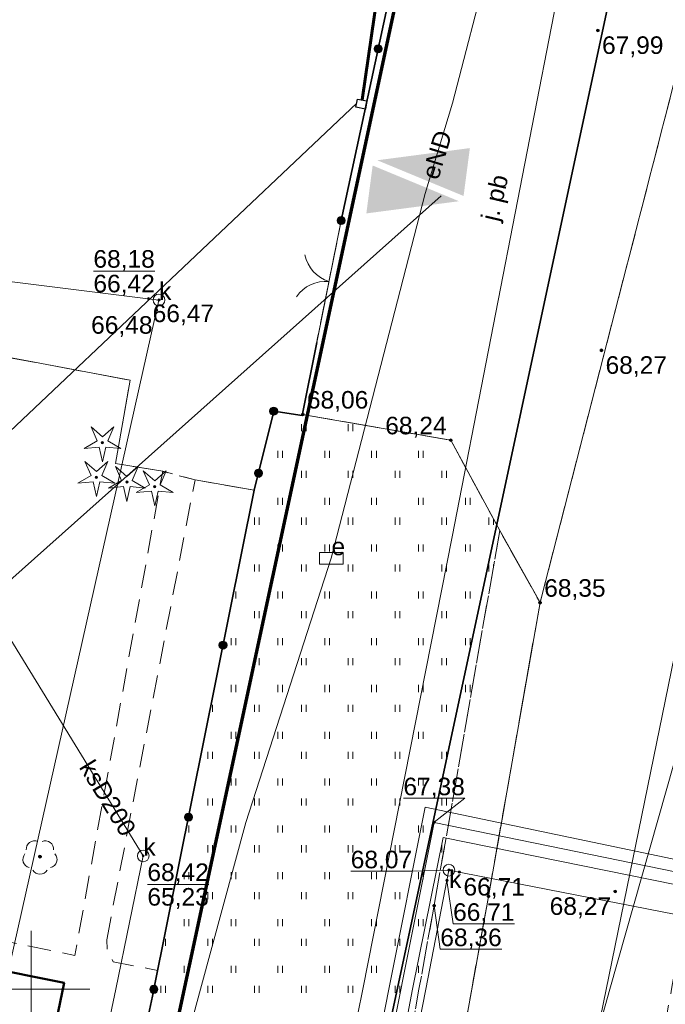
# Model space of a CAD drawing. Header units: millimetres. Extents: x 6501010 to 6502959, y 5884302 to 5886510.
# Tile 11 of 43: x 6502250 to 6502277, y 5885249 to 5885291. Entities that reach past the tile are written whole.
import ezdxf
from ezdxf.enums import TextEntityAlignment as Align

# ---------------------------------------------------------------- set-up
doc = ezdxf.new("R2010")
doc.units = ezdxf.units.MM
for name, pattern in [('ACAD_ISO06W100', [37.5, 24, -3, 0.5, -3, 0.5, -3, 0.5, -3]), ('BUUT04', [200000, 0, -100000, 0, -100000]), ('EGBU01', [2, 0.5, -0.5, 0.5, -0.5]), ('OTKC_A05', [1.5, 1, -0.5]), ('OTKJ_A05', [2, 1.5, -0.5]), ('OTKU_A05', [2, 1.5, -0.5]), ('OTZT_A05', [1.5, 1, -0.5])]:
    doc.linetypes.add(name, pattern=pattern)
for name, color, linetype, lineweight in [('!!!_elektryczne', 12, 'Continuous', 18), ('!A_aktualizacja NN_syl', 12, 'Continuous', 30), ('!A_granica opracowania', 12, 'Continuous', 40), ('!A_opis', 7, 'Continuous', 25), ('Budynki EGiB', 9, 'Continuous', 0), ('Działki', 9, 'Continuous', 0), ('isa_V10520003E16E075_TUsr', 9, 'Continuous', 25), ('isa_V10520003E16E075_TUsr_19165818BF56C1D4', 9, 'OTKJ_A05', 25), ('Komunikacja (linie)', 9, 'Continuous', 0), ('Komunikacja (obszary)', 9, 'Continuous', 0), ('Krzyże', 9, 'Continuous', 0), ('Ogrodzenia', 9, 'Continuous', 0), ('Pikiety', 9, 'Continuous', 0), ('Przewody ciepłownicze', 9, 'Continuous', 0), ('Przewody elektroenergetyczne', 9, 'Continuous', 0), ('Przewody kanalizacyjne', 9, 'Continuous', 0), ('Punkty o określonej wysokości', 9, 'Continuous', 0), ('Urządzenia towarzyszące (linie)', 9, 'Continuous', 0), ('Urządzenia związane z siecią (punkty)', 9, 'Continuous', 0), ('Użytki gruntowe', 9, 'Continuous', 0), ('Zagospodarowanie terenu (obszary)', 9, 'Continuous', 0), ('Zagospodarowanie terenu (punkty)', 9, 'Continuous', 0), ('Zakres zamówienia', 9, 'Continuous', 0)]:
    doc.layers.add(name, color=color, linetype=linetype, lineweight=lineweight)
doc.styles.add('DOMYSLNA_CZCIONKA', font='arial.ttf')

# ---------------------------------------------------------------- blocks, each defined once
blk = doc.blocks.new('OTRS_P05')
at = {"layer": 'isa_V10520003E16E075_TUsr', "true_color": 0x0a0909, "transparency": 33554687}
h = blk.add_hatch(color=18, dxfattribs=at)
h.dxf.hatch_style = 1
h.paths.add_polyline_path([(0.09, 0, 1), (-0.09, 0, 1)])
at = {"layer": 'isa_V10520003E16E075_TUsr', "color": 18, "true_color": 0x0a0909}
blk.add_lwpolyline([(0.09, 0, 1), (-0.09, 0, 1)], format="xyb", close=True, dxfattribs=at)
at = {"layer": 'isa_V10520003E16E075_TUsr_19165818BF56C1D4', "color": 18, "true_color": 0x0a0909}
blk.add_circle((0, 0), 0.09, dxfattribs=at)
blk = doc.blocks.new('OTZL_P05')
at = {"layer": 'isa_V10520003E16E075_TUsr', "true_color": 0x008000, "transparency": 33554687}
h = blk.add_hatch(color=96, dxfattribs=at)
h.dxf.hatch_style = 1
h.paths.add_polyline_path([(0.1, 0, 1), (-0.1, 0, 1)])
h.paths.add_polyline_path([(0.01, 0, 1), (-0.01, 0, 1)], flags=16)
at = {"color": 96, "linetype": 'Continuous', "lineweight": 18, "true_color": 0x008000}
blk.add_circle((0, 0), 0.01, dxfattribs=at)
for centre, start, end in [((-0.47, 0.647), 66, 186), ((0.47, 0.647), 354, 114), ((-0.761, -0.247), 138, 258), ((0.761, -0.247), 282, 42), ((0, -0.8), 210, 330)]:
    blk.add_arc(centre, 0.7, start, end, dxfattribs=at)
at = {"layer": 'isa_V10520003E16E075_TUsr', "color": 96, "true_color": 0x008000}
for points in [[(0.1, 0, 1), (-0.1, 0, 1)], [(0.01, 0, 1), (-0.01, 0, 1)]]:
    blk.add_lwpolyline(points, format="xyb", close=True, dxfattribs=at)
at = {"layer": 'isa_V10520003E16E075_TUsr_19165818BF56C1D4', "color": 96, "true_color": 0x008000}
blk.add_circle((0, 0), 0.1, dxfattribs=at)
blk = doc.blocks.new('OTZG_P05')
at = {"linetype": 'ByBlock', "lineweight": 18, "true_color": 0x008000}
blk.add_hatch(color=96, dxfattribs=at).paths.add_polyline_path([(-0.1, 0, 1), (0.1, 0, 1)])
at = {"color": 96, "lineweight": 18, "true_color": 0x008000}
blk.add_lwpolyline([(-0.974, 1.341), (0, 0.48), (0.974, 1.341), (0.457, 0.148), (1.576, -0.512), (0.282, -0.389), (0, -1.658), (-0.282, -0.389), (-1.576, -0.512), (-0.457, 0.148), (-0.974, 1.341)], dxfattribs=at)
blk.add_circle((0, 0), 0.1, dxfattribs=at)
blk = doc.blocks.new('SUKS_P05')
at = {"color": 36, "linetype": 'Continuous', "lineweight": 18, "true_color": 0x803300}
blk.add_circle((0, 0), 0.5, dxfattribs=at)
blk = doc.blocks.new('SUES_P05')
at = {"color": 1, "linetype": 'Continuous', "lineweight": 18, "true_color": 0xff0000}
blk.add_lwpolyline([(-1, 0.5), (-1, -0.5), (1, -0.5), (1, 0.5)], close=True, dxfattribs=at)
blk = doc.blocks.new('SUPS01_05')
at = {"lineweight": 18}
h = blk.add_hatch(color=9, dxfattribs=at)
h.dxf.hatch_style = 1
h.paths.add_polyline_path([(-0.09, 0, 1), (0.09, 0, 1)])
at = {"color": 9, "lineweight": 18}
blk.add_circle((0, 0), 0.09, dxfattribs=at)
blk = doc.blocks.new('SUPS01_02')
at = {"lineweight": 18, "true_color": 0xd200d2}
h = blk.add_hatch(color=212, dxfattribs=at)
h.dxf.hatch_style = 1
h.paths.add_polyline_path([(-0.09, 0, 1), (0.09, 0, 1)])
at = {"color": 18, "lineweight": 18, "true_color": 0x0a0909}
blk.add_circle((0, 0), 0.09, dxfattribs=at)
blk = doc.blocks.new('OTOO_L05')
at = {"linetype": 'BUUT04', "lineweight": 18, "true_color": 0x000000}
h = blk.add_hatch(color=18, dxfattribs=at)
h.dxf.hatch_style = 1
h.paths.add_polyline_path([(-0.58, 0, 1), (0.58, 0, 1)])
at = {"color": 18, "true_color": 0x0a0909}
blk.add_circle((0, 0), 0.58, dxfattribs=at)
blk = doc.blocks.new('KTOK02')
at = {"color": 18, "lineweight": 18, "true_color": 0x0a0909}
for centre, radius, start, end in [((-5.07, -0.56), 5.1, 6.3347, 66.4773), ((5.06, -0.56), 5.09, 113.4578, 173.7302)]:
    blk.add_arc(centre, radius, start, end, dxfattribs=at)

msp = doc.modelspace()

# ---------------------------------------------------------------- hatches: boundary and pattern name
at = {"layer": '!A_opis', "linetype": 'Continuous'}
for points in [[(6502264.771, 5885285.421), (6502268.456, 5885283.895), (6502268.725, 5885285.941)], [(6502268.259, 5885283.671), (6502264.574, 5885285.197), (6502264.305, 5885283.15)]]:
    msp.add_hatch(color=12, dxfattribs=at).paths.add_polyline_path(points)
at = {"layer": 'Zagospodarowanie terenu (obszary)'}
h = msp.add_hatch(dxfattribs=at)
h.set_pattern_fill('OTZT', color=256, scale=0.2, style=0, pattern_type=0)
h.set_pattern_definition([(90, (6502251.53, 5885233.85), (-2, 1e-16), [0.3, -1.7]), (90, (6502251.73, 5885233.85), (-2, 1e-16), [0.3, -1.7]), (90, (6502252.53, 5885232.7), (-2, 1e-16), [0.3, -1.7]), (90, (6502252.73, 5885232.7), (-2, 1e-16), [0.3, -1.7])])
h.paths.add_polyline_path([(6502270, 5885269.6), (6502267.91, 5885273.46), (6502261.571, 5885274.563), (6502261.56, 5885274.51), (6502260.35, 5885274.7), (6502259.52, 5885271.33), (6502255.232, 5885250), (6502255.171, 5885249.707), (6502254.796, 5885247.914), (6502253.572, 5885243.022), (6502251.43, 5885232.7), (6502255.846, 5885232.773), (6502258.464, 5885232.816), (6502259.557, 5885232.848), (6502260.676, 5885233.21), (6502261.319, 5885233.605), (6502262.377, 5885234.437), (6502263.02, 5885234.965), (6502263.768, 5885235.682), (6502264.069, 5885236.311), (6502266.552, 5885250), (6502267.2, 5885253.57)], flags=0)

# ---------------------------------------------------------------- linework, layer by layer
at = {"layer": '!!!_elektryczne', "color": 6, "linetype": 'ACAD_ISO06W100', "lineweight": 60, "ltscale": 0.5, "flags": 128}
msp.add_lwpolyline([(6502228.129, 5885306.058), (6502265.731, 5885299.162), (6502264.128, 5885287.994)], dxfattribs=at)
at = {"layer": '!A_aktualizacja NN_syl', "color": 12}
msp.add_lwpolyline([(6502263.926, 5885288.035), (6502264.33, 5885287.954), (6502264.262, 5885287.611), (6502263.858, 5885287.692)], close=True, dxfattribs=at)
at = {"layer": '!A_granica opracowania', "lineweight": 70, "flags": 128}
msp.add_lwpolyline([(6502135.64, 5885439.81), (6502156.38, 5885420.69), (6502179.76, 5885399.13), (6502243.42, 5885340.46), (6502270.88, 5885317.06), (6502239.07, 5885168.58), (6502207.7, 5885174.93), (6502176.42, 5885181.26), (6502145.37, 5885187.54), (6502088.97, 5885198.96), (6502114.4, 5885324.63), (6502121.68, 5885360.58), (6502124.66, 5885375.29), (6502122.226, 5885375.8), (6502135.64, 5885439.81)], dxfattribs=at)
at = {"layer": '!A_opis', "color": 12, "linetype": 'Continuous', "lineweight": 30}
for p, q in [((6502263.892, 5885287.863), (6502241.648, 5885266.79)), ((6502267.498, 5885283.899), (6502241.648, 5885260.843))]:
    msp.add_line(p, q, dxfattribs=at)
at = {"layer": 'Budynki EGiB', "linetype": 'Continuous', "lineweight": 50, "flags": 128}
msp.add_lwpolyline([(6502216.12, 5885238.01), (6502222.54, 5885236.7), (6502224.27, 5885244.82), (6502227.89, 5885244.07), (6502227, 5885239.2), (6502248.25, 5885234.99), (6502249.61, 5885241.6), (6502249.03, 5885241.72), (6502249.48, 5885243.93), (6502250.07, 5885243.81), (6502251.4, 5885250.27), (6502230.13, 5885254.55), (6502229.4, 5885250.91), (6502225.74, 5885251.73), (6502227.11, 5885259.12), (6502229.52, 5885258.65), (6502231.22, 5885267.34), (6502221.903, 5885269.294), (6502224.302, 5885281.877), (6502213.08, 5885284.21)], dxfattribs=at)
at = {"layer": 'Działki', "linetype": 'Continuous', "lineweight": 25, "flags": 128}
for points in [[(6502243.42, 5885340.46), (6502207.7, 5885174.93), (6502239.07, 5885168.58), (6502270.88, 5885317.06), (6502262.18, 5885324.12), (6502243.42, 5885340.46)], [(6502270.88, 5885317.06), (6502239.07, 5885168.58), (6502242.58, 5885167.87), (6502247.8, 5885166.81), (6502278.63, 5885310.76), (6502270.88, 5885317.06)], [(6502278.63, 5885310.76), (6502247.8, 5885166.81), (6502203, 5884957.71), (6502223.05, 5884954.16), (6502239.98, 5885023.48), (6502252.33, 5885074.38), (6502265.25, 5885127.76), (6502269.28, 5885144.27), (6502275.21, 5885176.97), (6502277.6, 5885190.58), (6502280.62, 5885206.89), (6502273.94, 5885211.96), (6502289.2, 5885295.53), (6502292.24, 5885299.59), (6502278.63, 5885310.76)]]:
    msp.add_lwpolyline(points, close=True, dxfattribs=at)
at = {"layer": 'Komunikacja (linie)', "linetype": 'Continuous', "lineweight": 18, "flags": 128}
for points in [[(6502255.61, 5885272.14), (6502253.59, 5885272.46), (6502254.22, 5885276.02), (6502240.13, 5885278.67)], [(6502261.571, 5885274.563), (6502267.91, 5885273.46), (6502270, 5885269.6), (6502271.72, 5885266.52), (6502269.52, 5885253.97), (6502268.802, 5885250)], [(6502259.52, 5885271.33), (6502256.99, 5885271.76)], [(6502268.802, 5885250), (6502266.23, 5885235.79)]]:
    msp.add_lwpolyline(points, dxfattribs=at)
at = {"layer": 'Komunikacja (obszary)', "linetype": 'OTKU_A05', "lineweight": 18, "flags": 128}
msp.add_lwpolyline([(6502228.26, 5885306.83), (6502228.03, 5885305.47), (6502231.978, 5885304.802), (6502231.6, 5885304.17), (6502231.11, 5885304.27), (6502230.63, 5885301.94), (6502231.12, 5885301.84), (6502231, 5885301.27), (6502229.34, 5885301.61), (6502229.02, 5885300.19), (6502233.811, 5885299.204), (6502237.91, 5885298.36), (6502234.19, 5885279.82), (6502239.37, 5885278.93), (6502240.183, 5885278.66), (6502254.22, 5885276.02), (6502253.59, 5885272.46), (6502255.538, 5885272.151), (6502256.99, 5885271.76), (6502259.52, 5885271.33), (6502260.35, 5885274.7), (6502261.56, 5885274.51), (6502261.571, 5885274.563), (6502263.23, 5885282.85), (6502265.43, 5885293.057), (6502270.253, 5885315.434), (6502270.58, 5885316.95), (6502236.9, 5885346.31), (6502234.44, 5885333.6), (6502233.95, 5885331.07), (6502229.16, 5885307.12), (6502229.07, 5885306.67), (6502228.26, 5885306.83)], close=True, dxfattribs=at)
at = {"layer": 'Komunikacja (obszary)', "linetype": 'OTKJ_A05', "lineweight": 18, "flags": 128}
for points in [[(6502251.89, 5885167.31), (6502256.19, 5885166.2), (6502268.258, 5885174.592), (6502268.46, 5885175.68), (6502265.32, 5885176.26), (6502264.47, 5885176.91), (6502264.33, 5885177.86), (6502264.928, 5885178.657), (6502265.749, 5885178.834), (6502268.97, 5885178.244), (6502269.121, 5885179.091), (6502270.92, 5885189.15), (6502273.84, 5885205.46), (6502271.18, 5885206.02), (6502269.77, 5885207.38), (6502277.331, 5885250), (6502278.09, 5885254.28), (6502280.8, 5885268.59), (6502285.72, 5885295.4), (6502288.38, 5885299.836), (6502288.764, 5885300.405), (6502289.008, 5885300.711), (6502289.549, 5885301.287), (6502290.417, 5885302.023), (6502291.06, 5885302.35), (6502293.19, 5885303.64), (6502295.4, 5885304.46), (6502297.2, 5885304.75), (6502299.57, 5885304.67), (6502305.09, 5885302.67), (6502304.983, 5885302.75), (6502303.976, 5885303.268), (6502302.591, 5885303.818), (6502301.281, 5885304.266), (6502298.627, 5885307.69), (6502293.316, 5885311.992), (6502289.408, 5885315.055), (6502284.001, 5885319.449), (6502281.254, 5885321.635), (6502278.499, 5885324.005), (6502279.576, 5885321.659), (6502280.722, 5885319.456), (6502281.426, 5885317.994), (6502281.766, 5885317.213), (6502282.181, 5885316.132), (6502282.327, 5885315.699), (6502282.538, 5885314.988), (6502282.632, 5885314.584), (6502282.663, 5885314.377), (6502282.682, 5885314.213), (6502282.711, 5885313.778), (6502282.726, 5885313.332), (6502282.737, 5885313.004), (6502282.76, 5885312.64), (6502279.913, 5885298.333), (6502271.72, 5885266.52), (6502269.52, 5885253.97), (6502268.802, 5885250), (6502266.23, 5885235.79), (6502264.603, 5885214.973), (6502264.637, 5885213.611), (6502264.661, 5885212.015), (6502264.481, 5885210.151), (6502264.048, 5885208.938), (6502263.688, 5885208.328), (6502263.366, 5885207.959), (6502263.199, 5885207.824), (6502262.99, 5885207.704), (6502262.77, 5885207.633), (6502262.52, 5885207.62), (6502259.33, 5885208.17), (6502256.24, 5885191.6), (6502251.89, 5885167.31)], [(6502279.913, 5885298.333), (6502278.532, 5885296.2), (6502277.537, 5885294.678), (6502277.286, 5885294.35), (6502276.472, 5885293.533), (6502275.904, 5885293.147), (6502275.333, 5885292.896), (6502273.617, 5885292.516), (6502271.201, 5885292.005), (6502265.43, 5885293.057), (6502263.23, 5885282.85), (6502261.571, 5885274.563), (6502267.91, 5885273.46), (6502270, 5885269.6), (6502271.72, 5885266.52), (6502279.913, 5885298.333)]]:
    msp.add_lwpolyline(points, close=True, dxfattribs=at)
at = {"layer": 'Komunikacja (obszary)', "linetype": 'OTKC_A05', "lineweight": 18, "flags": 128}
for points in [[(6502253.22, 5885252.12), (6502256.99, 5885271.76), (6502255.61, 5885272.14), (6502251.86, 5885251.45), (6502237.62, 5885254.35), (6502234.22, 5885255), (6502233.24, 5885255.11), (6502233.01, 5885253.97), (6502251.4, 5885250.27), (6502251.03, 5885248.46), (6502252.59, 5885248.14), (6502252.45, 5885247.45), (6502252.21, 5885246.27), (6502251.75, 5885244.02), (6502250.35, 5885237.26), (6502249.96, 5885237.34), (6502248.79, 5885237.59), (6502248.25, 5885234.99), (6502247.54, 5885231.31), (6502251.026, 5885230.753), (6502251.43, 5885232.7), (6502253.572, 5885243.022), (6502254.796, 5885247.914), (6502255.171, 5885249.707), (6502255.232, 5885250), (6502255.397, 5885250.796), (6502254.97, 5885250.89), (6502253.5, 5885251.17), (6502253.24, 5885251.67), (6502253.22, 5885252.12)], [(6502251.01, 5885230.611), (6502257.641, 5885230.419), (6502259.408, 5885230.386), (6502260.171, 5885230.481), (6502261.372, 5885230.833), (6502262.665, 5885231.495), (6502263.572, 5885232.173), (6502264.685, 5885233.394), (6502265.689, 5885234.947), (6502266.23, 5885235.79), (6502268.802, 5885250), (6502269.52, 5885253.97), (6502271.72, 5885266.52), (6502270, 5885269.6), (6502267.2, 5885253.57), (6502266.552, 5885250), (6502264.069, 5885236.311), (6502263.768, 5885235.682), (6502263.02, 5885234.965), (6502262.377, 5885234.437), (6502261.319, 5885233.605), (6502260.676, 5885233.21), (6502259.557, 5885232.848), (6502258.464, 5885232.816), (6502255.846, 5885232.773), (6502251.43, 5885232.7), (6502251.026, 5885230.753), (6502250.996, 5885230.611), (6502251.01, 5885230.611)]]:
    msp.add_lwpolyline(points, close=True, dxfattribs=at)
at = {"layer": 'Krzyże', "linetype": 'Continuous', "lineweight": 18, "flags": 128}
for points in [[(6502250, 5885247.5), (6502250, 5885252.5)], [(6502247.5, 5885250), (6502252.5, 5885250)]]:
    msp.add_lwpolyline(points, dxfattribs=at)
at = {"layer": 'Ogrodzenia', "linetype": 'Continuous', "lineweight": 35, "flags": 128}
for points in [[(6502263.23, 5885282.85), (6502270.58, 5885316.95), (6502267.38, 5885319.74)], [(6502260.35, 5885274.7), (6502261.56, 5885274.51), (6502262.186, 5885277.635)], [(6502255.232, 5885250), (6502259.52, 5885271.33), (6502260.35, 5885274.7)], [(6502254.796, 5885247.914), (6502255.171, 5885249.707), (6502255.232, 5885250)]]:
    msp.add_lwpolyline(points, dxfattribs=at)
at = {"layer": 'Ogrodzenia', "linetype": 'Continuous', "lineweight": 18, "flags": 128}
msp.add_lwpolyline([(6502262.186, 5885277.635), (6502263.23, 5885282.85)], dxfattribs=at)
at = {"layer": 'Pikiety', "linetype": 'Continuous', "lineweight": 0, "flags": 128}
msp.add_lwpolyline([(6502267.2, 5885253.57), (6502267.462, 5885251.717), (6502270.084, 5885251.717)], dxfattribs=at)
at = {"layer": 'Przewody ciepłownicze', "linetype": 'Continuous', "lineweight": 18, "flags": 128}
for points in [[(6502319.74, 5885254.16), (6502318.13, 5885255.48), (6502316.03, 5885257.17), (6502312.42, 5885260.19), (6502297.87, 5885264.77), (6502294.25, 5885251.26), (6502281.6, 5885254.17), (6502281.18, 5885254.26), (6502267.2, 5885257.13)], [(6502267.2, 5885257.13), (6502265.36, 5885247.91), (6502263.85, 5885240.36), (6502263.78, 5885240.04), (6502260.98, 5885226.02), (6502258.12, 5885211.74), (6502256.34, 5885212), (6502256.1, 5885210.67), (6502257.64, 5885210.38), (6502252.12, 5885182.85)]]:
    msp.add_lwpolyline(points, dxfattribs=at)
at = {"layer": 'Przewody elektroenergetyczne', "linetype": 'Continuous', "lineweight": 18, "flags": 128}
for points in [[(6502271.64, 5885323.69), (6502271.34, 5885316.65), (6502273.34, 5885311.7), (6502269.53, 5885293.85), (6502267.98, 5885287.86), (6502266.81, 5885284), (6502262.8, 5885268.42), (6502259.16, 5885257.12), (6502257.22, 5885250), (6502256.65, 5885247.9)], [(6502368.52, 5885247.91), (6502365.8, 5885250), (6502350.74, 5885261.65), (6502349.49, 5885262.85), (6502348.84, 5885263.29), (6502348.04, 5885264.04), (6502342.53, 5885268.01), (6502335.82, 5885273.25), (6502319.86, 5885285.87), (6502317.88, 5885287.52), (6502297.72, 5885303.02), (6502281.08, 5885315.39), (6502278.52, 5885314.56), (6502277.92, 5885313.66), (6502277.25, 5885311.36), (6502272.62, 5885293.27), (6502267.97, 5885269.33), (6502264.15, 5885250), (6502263.73, 5885247.9)]]:
    msp.add_lwpolyline(points, dxfattribs=at)
at = {"layer": 'Przewody kanalizacyjne', "linetype": 'Continuous', "lineweight": 18, "flags": 128}
for points in [[(6502248.996, 5885250.754), (6502249.08, 5885251.06), (6502255.45, 5885279.45), (6502238.45, 5885281.57), (6502242.94, 5885299.77), (6502234.95, 5885302.2), (6502233.74, 5885302.58)], [(6502222.754, 5885273.76), (6502227.79, 5885272.86), (6502234.95, 5885271.41), (6502246.6, 5885269.05), (6502254.78, 5885255.7), (6502253.61, 5885250), (6502253.17, 5885247.91), (6502251.91, 5885241.78), (6502271.03, 5885237.09)], [(6502308.35, 5885254.86), (6502278.83, 5885264.54), (6502274.7, 5885250), (6502274.3, 5885248.58), (6502274.1, 5885247.91), (6502271.03, 5885237.09)], [(6502294.43, 5885249.89), (6502267.83, 5885255.09), (6502266.84, 5885250), (6502266.43, 5885247.9), (6502259.67, 5885213.32)]]:
    msp.add_lwpolyline(points, dxfattribs=at)
at = {"layer": 'Punkty o określonej wysokości', "linetype": 'Continuous', "lineweight": 0, "flags": 128}
for points in [[(6502252.652, 5885280.68), (6502255.274, 5885280.68)], [(6502265.889, 5885258.166), (6502268.51, 5885258.166), (6502267.199, 5885257.134)], [(6502263.638, 5885255.044), (6502266.26, 5885255.044), (6502267.833, 5885255.094)], [(6502267.747, 5885254.652), (6502268.009, 5885252.799), (6502270.631, 5885252.799)], [(6502254.957, 5885254.476), (6502257.579, 5885254.476)]]:
    msp.add_lwpolyline(points, dxfattribs=at)
at = {"layer": 'Urządzenia towarzyszące (linie)', "linetype": 'Continuous', "lineweight": 18, "flags": 128}
for points in [[(6502267.97, 5885269.33), (6502272.62, 5885293.27)], [(6502265.27, 5885250), (6502266.82, 5885257.78), (6502281.72, 5885254.66), (6502293.94, 5885251.83), (6502297.46, 5885265.39), (6502312.66, 5885260.56), (6502316.28, 5885257.54)], [(6502266.28, 5885250), (6502267.58, 5885256.49), (6502281.48, 5885253.67), (6502294.56, 5885250.69), (6502298.27, 5885264.14), (6502312.17, 5885259.83), (6502315.77, 5885256.8)], [(6502264.85, 5885247.9), (6502265.27, 5885250)], [(6502265.87, 5885247.9), (6502266.28, 5885250)]]:
    msp.add_lwpolyline(points, dxfattribs=at)
at = {"layer": 'Użytki gruntowe', "linetype": 'EGBU01', "lineweight": 18, "flags": 128}
for points in [[(6502247.8, 5885166.81), (6502245.96, 5885159.09), (6502209.54, 5885166.61), (6502176.72, 5885122.53), (6502164.67, 5885124.98), (6502132.37, 5884970.41), (6502150.902, 5884967.031), (6502162.37, 5884964.94), (6502169.54, 5884963.63), (6502194.23, 5884959.25), (6502198.07, 5884958.58), (6502203, 5884957.71), (6502223.05, 5884954.16), (6502239.98, 5885023.48), (6502252.33, 5885074.38), (6502265.25, 5885127.76), (6502269.28, 5885144.27), (6502275.21, 5885176.97), (6502277.6, 5885190.58), (6502280.62, 5885206.89), (6502273.94, 5885211.96), (6502289.2, 5885295.53), (6502292.24, 5885299.59), (6502301.34, 5885292.12), (6502315.925, 5885281.242), (6502334.15, 5885267.65), (6502341.971, 5885261.779), (6502348.99, 5885256.51), (6502349.93, 5885260.64), (6502335.09, 5885272.09), (6502302.42, 5885297.31), (6502272.11, 5885322.85), (6502244.62, 5885346.01), (6502237.46, 5885352.79), (6502181.08, 5885406.17), (6502157.87, 5885428.14), (6502137.27, 5885447.64), (6502110.82, 5885472.68), (6502082.78, 5885499.23), (6502054.71, 5885525.8), (6502053.26, 5885517.94), (6502081.3, 5885491.35), (6502109.24, 5885464.85), (6502135.64, 5885439.81), (6502156.38, 5885420.69), (6502179.76, 5885399.13), (6502227.84, 5885354.82), (6502243.42, 5885340.46), (6502262.18, 5885324.12), (6502270.88, 5885317.06), (6502278.63, 5885310.76), (6502247.8, 5885166.81)], [(6502092.52, 5885216.53), (6502088.97, 5885198.96), (6502126.22, 5885191.42), (6502145.37, 5885187.54), (6502174.26, 5885181.7), (6502167.45, 5885144.53), (6502165.53, 5885144.89), (6502162.08, 5885127.01), (6502164.98, 5885126.45), (6502164.67, 5885124.98), (6502176.72, 5885122.53), (6502209.54, 5885166.61), (6502245.96, 5885159.09), (6502247.8, 5885166.81), (6502278.63, 5885310.76), (6502270.88, 5885317.06), (6502262.18, 5885324.12), (6502243.42, 5885340.46), (6502227.84, 5885354.82), (6502179.76, 5885399.13), (6502156.38, 5885420.69), (6502135.64, 5885439.81), (6502109.24, 5885464.85), (6502092.53, 5885381.69), (6502089.57, 5885366.98), (6502121.68, 5885360.58), (6502118.04, 5885342.62), (6502114.4, 5885324.63), (6502107.11, 5885288.6), (6502105.919, 5885282.72), (6502099.81, 5885252.56), (6502092.52, 5885216.53)]]:
    msp.add_lwpolyline(points, close=True, dxfattribs=at)
at = {"layer": 'Zagospodarowanie terenu (obszary)', "linetype": 'OTZT_A05', "lineweight": 18, "flags": 128}
msp.add_lwpolyline([(6502270, 5885269.6), (6502267.91, 5885273.46), (6502261.571, 5885274.563), (6502261.56, 5885274.51), (6502260.35, 5885274.7), (6502259.52, 5885271.33), (6502255.232, 5885250), (6502255.171, 5885249.707), (6502254.796, 5885247.914), (6502253.572, 5885243.022), (6502251.43, 5885232.7), (6502255.846, 5885232.773), (6502258.464, 5885232.816), (6502259.557, 5885232.848), (6502260.676, 5885233.21), (6502261.319, 5885233.605), (6502262.377, 5885234.437), (6502263.02, 5885234.965), (6502263.768, 5885235.682), (6502264.069, 5885236.311), (6502266.552, 5885250), (6502267.2, 5885253.57), (6502270, 5885269.6)], close=True, dxfattribs=at)
at = {"layer": 'Zakres zamówienia', "linetype": 'Continuous', "lineweight": 0, "flags": 128}
msp.add_lwpolyline([(6502134.529, 5885464.507), (6502091.969, 5885243.307), (6502265.569, 5885206.067), (6502289.089, 5885321.147), (6502134.529, 5885464.507)], close=True, dxfattribs=at)

# ---------------------------------------------------------------- block references
at = {"layer": 'Ogrodzenia', "xscale": 0.3, "yscale": 0.3, "zscale": 0.3}
for name, p, rotation in [('OTOO_L05', (6502264.81, 5885290.182), 77.83641230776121), ('OTOO_L05', (6502263.23, 5885282.85), 77.83641230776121), ('KTOK02', (6502262.708, 5885280.243), 78.67685664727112), ('OTOO_L05', (6502260.35, 5885274.7), 351.0760115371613), ('OTOO_L05', (6502259.698, 5885272.052), 76.16395061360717), ('OTOO_L05', (6502258.188, 5885264.706), 78.63277581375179), ('OTOO_L05', (6502256.71, 5885257.353), 78.63277581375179), ('OTOO_L05', (6502255.232, 5885250), 78.63277581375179)]:
    msp.add_blockref(name, p, dxfattribs=dict(at, rotation=rotation))
at = {"layer": 'Pikiety', "xscale": 0.5, "yscale": 0.5, "zscale": 0.5}
for p in [(6502274.19, 5885290.967), (6502274.34, 5885277.3), (6502261.59, 5885274.56), (6502267.91, 5885273.46), (6502271.72, 5885266.52), (6502269.52, 5885253.97), (6502274.93, 5885254.18), (6502267.2, 5885253.57)]:
    msp.add_blockref('OTRS_P05', p, dxfattribs=at)
at = {"layer": 'Punkty o określonej wysokości', "xscale": 0.5, "yscale": 0.5, "zscale": 0.5}
for name, p in [('SUPS01_05', (6502255.004, 5885279.508)), ('SUPS01_05', (6502255.451, 5885279.452)), ('SUPS01_05', (6502255.352, 5885279.013)), ('SUPS01_02', (6502267.199, 5885257.134)), ('SUPS01_05', (6502254.78, 5885255.704)), ('SUPS01_05', (6502267.833, 5885255.094)), ('SUPS01_05', (6502267.747, 5885254.652)), ('SUPS01_05', (6502268.275, 5885255.008))]:
    msp.add_blockref(name, p, dxfattribs=at)
at = {"layer": 'Urządzenia związane z siecią (punkty)', "xscale": 0.5, "yscale": 0.5, "zscale": 0.5}
for name, p in [('SUKS_P05', (6502255.45, 5885279.45)), ('SUES_P05', (6502262.81, 5885268.41)), ('SUKS_P05', (6502254.78, 5885255.7)), ('SUKS_P05', (6502267.83, 5885255.09))]:
    msp.add_blockref(name, p, dxfattribs=at)
at = {"layer": 'Zagospodarowanie terenu (punkty)', "xscale": 0.5, "yscale": 0.5, "zscale": 0.5}
for name, p in [('OTZG_P05', (6502253.04, 5885273.36)), ('OTZG_P05', (6502252.78, 5885271.88)), ('OTZG_P05', (6502254.08, 5885271.67)), ('OTZG_P05', (6502255.27, 5885271.48)), ('OTZL_P05', (6502250.37, 5885255.67))]:
    msp.add_blockref(name, p, dxfattribs=at)

# ---------------------------------------------------------------- texts
at = {"layer": 'Komunikacja (obszary)', "style": 'DOMYSLNA_CZCIONKA'}
msp.add_text('j. pb', height=0.75, rotation=76.8251, dxfattribs=at).set_placement((6502269.783, 5885283.823), align=Align.MIDDLE_CENTER)
at = {"layer": 'Pikiety', "style": 'DOMYSLNA_CZCIONKA'}
for s, p in [('67,99', (6502275.678, 5885290.34)), ('68,27', (6502275.828, 5885276.673)), ('68,06', (6502263.078, 5885275.187)), ('68,24', (6502266.422, 5885274.087)), ('68,35', (6502273.208, 5885267.147)), ('68,27', (6502273.442, 5885253.553)), ('68,36', (6502268.773, 5885252.218))]:
    msp.add_text(s, height=0.75, dxfattribs=at).set_placement(p, align=Align.MIDDLE_CENTER)
at = {"layer": 'Przewody elektroenergetyczne', "style": 'DOMYSLNA_CZCIONKA'}
msp.add_text('eND', height=0.75, rotation=73.1375, dxfattribs=at).set_placement((6502267.312, 5885285.655), align=Align.MIDDLE_CENTER)
at = {"layer": 'Przewody kanalizacyjne', "style": 'DOMYSLNA_CZCIONKA'}
msp.add_text('ksD200', height=0.75, rotation=301.4972, dxfattribs=at).set_placement((6502253.266, 5885258.172), align=Align.MIDDLE_CENTER)
at = {"layer": 'Punkty o określonej wysokości', "style": 'DOMYSLNA_CZCIONKA'}
for s, p in [('68,18', (6502253.963, 5885281.206)), ('66,42', (6502253.963, 5885280.154)), ('66,47', (6502256.492, 5885278.88)), ('66,48', (6502253.865, 5885278.385)), ('67,38', (6502267.199, 5885258.666)), ('68,07', (6502264.949, 5885255.545)), ('68,42', (6502256.268, 5885255.002)), ('66,71', (6502269.762, 5885254.38)), ('65,23', (6502256.268, 5885253.95)), ('66,71', (6502269.32, 5885253.3))]:
    msp.add_text(s, height=0.75, dxfattribs=at).set_placement(p, align=Align.MIDDLE_CENTER)
at = {"layer": 'Urządzenia związane z siecią (punkty)', "style": 'DOMYSLNA_CZCIONKA'}
for s, p in [('k', (6502255.719, 5885279.832)), ('e', (6502263.108, 5885268.921)), ('k', (6502255.049, 5885256.082)), ('k', (6502268.099, 5885254.708))]:
    msp.add_text(s, height=0.75, dxfattribs=at).set_placement(p, align=Align.MIDDLE_CENTER)

doc.saveas('drawing.dxf')
